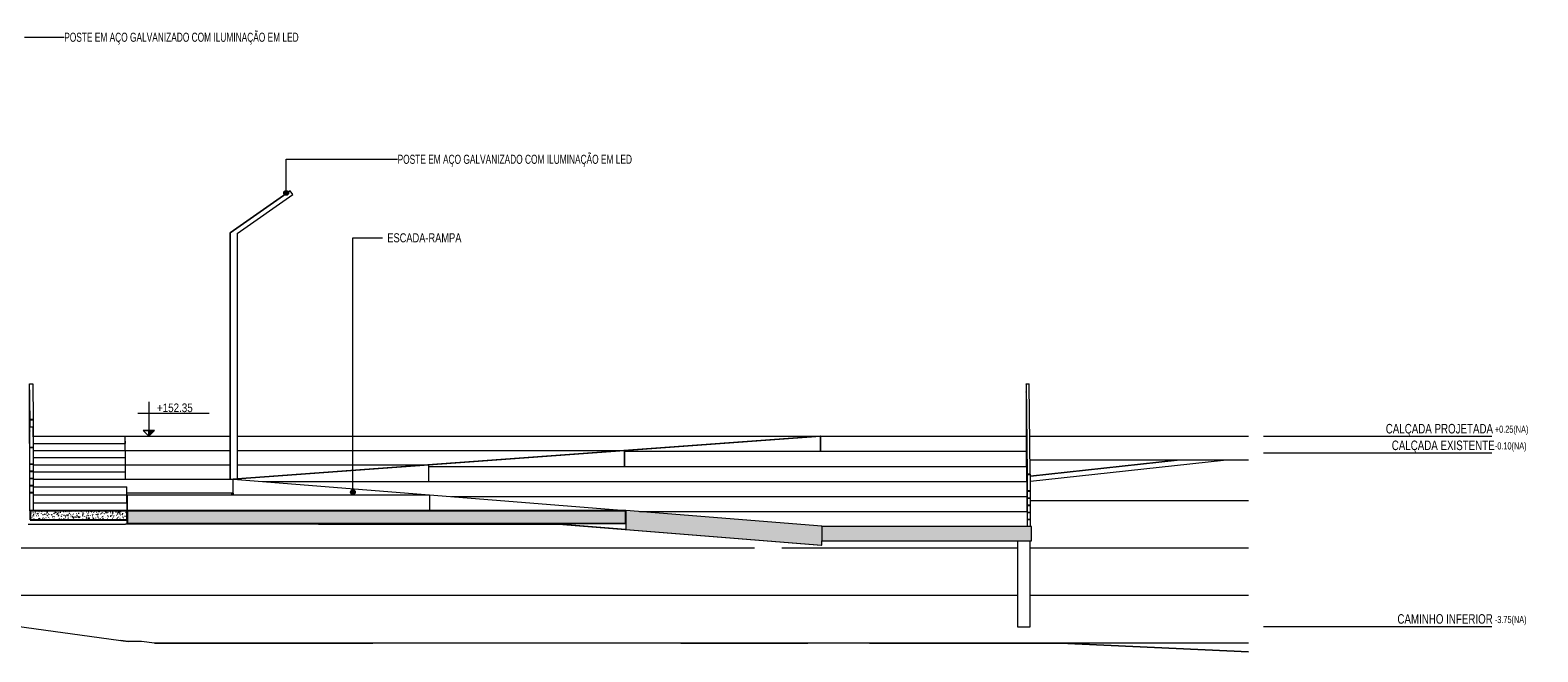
# Model space of a CAD drawing. Header units: millimetres. Extents: x 210059 to 342622, y 147607 to 161162.
# Tile 30 of 30: x 310922 to 342622, y 147817 to 160888. Entities that reach past the tile are written whole.
import ezdxf

# ---------------------------------------------------------------- set-up
doc = ezdxf.new("R2010")
doc.units = ezdxf.units.MM
for name, color, linetype, lineweight in [('A-ANNO-IDEN', 131, 'Continuous', 5), ('A-FLOR', 192, 'Continuous', 5), ('A-FLOR-LEVL', 51, 'Continuous', 5), ('A-FLOR-PATT', 8, 'Continuous', 13), ('Balaústres', 7, 'Continuous', 5), ('C-TOPO', 7, 'Continuous', 5), ('C-TOPO-MAJR', 7, 'Continuous', 5), ('C-TOPO-MINR', 7, 'Continuous', 5), ('Corrimão', 7, 'Continuous', 5), ('G-ANNO-DIMS', 111, 'Continuous', 5), ('G-ANNO-TEXT', 231, 'Continuous', 5), ('Guarda-corpos', 7, 'Continuous', 5), ('I-WALL', 2, 'Continuous', 13), ('S-COLS', 52, 'Continuous', 13), ('S-STRS', 31, 'Continuous', 5)]:
    doc.layers.add(name, color=color, linetype=linetype, lineweight=lineweight)
doc.styles.add('Swis721 Cn BT', font='swissc.ttf', dxfattribs={"height": 180})
doc.styles.add('Swis721 LtCn BT', font='swisscl.ttf', dxfattribs={"height": 200})
doc.styles.add('Swis721 LtCn BT_1', font='swisscl.ttf', dxfattribs={"height": 150})
doc.styles.add('Swis721 LtCn BT_2', font='swisscl.ttf', dxfattribs={"height": 190})
doc.styles.add('Swis721 LtCn BT_3', font='swisscl.ttf', dxfattribs={"width": 0.9, "height": 190})
pattern_1 = [(50, (253442.83, 149900), (145.7474, -12.75073), [15.24, -167.64]), (355, (253442.83, 149900), (-28.1939, 152.84588), [12.192, -134.112]), (100.451, (253454.98, 149898.94), (117.55393, 140.09374), [12.952, -142.472]), (46.184, (253442.83, 149940.64), (216.86353, -33.6342), [22.86, -251.46]), (96.636, (253460.9, 149937.84), (189.922, 197.94177), [19.428, -213.708]), (351.184, (253442.83, 149940.64), (189.92454, 197.94037), [18.288, -201.168]), (21, (253463.15, 149930.48), (121.29188, -81.81178), [15.24, -167.64]), (326, (253463.15, 149930.48), (49.44222, 147.3507), [12.192, -134.112]), (71.451, (253473.26, 149923.66), (170.73378, 65.53747), [12.952, -142.472]), (37.5, (253442.833, 149900), (2.470865, 67.643463), [6.706, -125.781, 6.706, -129.438, -134.62]), (37.5, (253442.833, 149900), (2.470865, 67.643463), [-268.63, 6.706, -127.914]), (7.5, (253442.83, 149900), (53.45543, 80.143977), [6.706, -70.917, 6.706, -122.733, -51.308]), (7.5, (253442.83, 149900), (53.45543, 80.143977), [-207.061, 6.706, -44.602]), (327.5, (253397.52, 149900), (108.47233, -4.582854), [6.706, -44.094, 6.706, -151.79, -210.312]), (327.5, (253397.52, 149900), (108.47233, -4.582854), [-209.296, 6.706, -203.606]), (317.5, (253377.2, 149900), (118.5031, 20.34169), [6.706, -59.334, 6.706, -98.552, -149.352]), (317.5, (253377.2, 149900), (118.5031, 20.34169), [-171.298, 6.706, -142.646])]

# ---------------------------------------------------------------- blocks, each defined once
blk = doc.blocks.new('Guarda-corpo - 25mm-4287838-TRECHO 1 - CORTE LONGITUDINAL')
at = {"layer": 'Balaústres', "color": 55}
for p, q in [((310913, 151450), (310913, 152547)), ((310913, 152547), (310913, 152547)), ((310913, 151450), (310913, 151450))]:
    blk.add_line(p, q, dxfattribs=at)
blk = doc.blocks.new('Guarda-corpo - 25mm-4415995-TRECHO 1 - CORTE LONGITUDINAL')
at = {"layer": 'Balaústres', "color": 55}
for p, q in [((310918, 152170), (310918, 152169)), ((310918, 150783), (310918, 152169)), ((310983, 152111), (310983, 151822)), ((310983, 151761), (310983, 151672)), ((310983, 151611), (310983, 151522)), ((310983, 151461), (310983, 151372)), ((310983, 151311), (310983, 151222)), ((310983, 151161), (310983, 150783)), ((310925, 150783), (310918, 150783)), ((310918, 150783), (310918, 150783))]:
    blk.add_line(p, q, dxfattribs=at)
blk = doc.blocks.new('Guarda-corpo - 25mm-3840656-TRECHO 1 - CORTE LONGITUDINAL')
at = {"layer": 'Balaústres', "color": 55}
for p, q in [((310914, 152461), (310914, 152460)), ((310914, 151283), (310914, 152460)), ((310917, 151283), (310914, 151283)), ((310914, 151283), (310914, 151283))]:
    blk.add_line(p, q, dxfattribs=at)
blk = doc.blocks.new('Guarda-corpo - Guarda-corpo-2996343-TRECHO 1 - CORTE LONGITUDINAL')
at = {"layer": 'Corrimão', "color": 55}
for p, q in [((310913, 152550), (310978, 152550)), ((310913, 152547), (310913, 152550)), ((310918, 152114), (310913, 152550)), ((310978, 152550), (310983, 152114)), ((310918, 151764), (310913, 152200)), ((310918, 151614), (310913, 152050)), ((310918, 151464), (310913, 151900)), ((310918, 151314), (310913, 151750)), ((310918, 151164), (310913, 151600)), ((310983, 151822), (310983, 151764)), ((310983, 151672), (310983, 151614)), ((310983, 151522), (310983, 151464)), ((310983, 151372), (310983, 151314)), ((310983, 151222), (310983, 151164))]:
    blk.add_line(p, q, dxfattribs=at)
at = {"layer": 'Corrimão', "color": 10, "lineweight": 13}
for p, q in [((310918, 152114), (310918, 152111)), ((310983, 152114), (310918, 152114)), ((310918, 152111), (310983, 152111)), ((310983, 152111), (310983, 152114)), ((310918, 151764), (310918, 151761)), ((310983, 151764), (310918, 151764)), ((310918, 151761), (310983, 151761)), ((310918, 151614), (310918, 151611)), ((310983, 151614), (310918, 151614)), ((310918, 151611), (310983, 151611)), ((310983, 151761), (310983, 151764)), ((310983, 151611), (310983, 151614)), ((310918, 151464), (310918, 151461)), ((310983, 151464), (310918, 151464)), ((310918, 151461), (310983, 151461)), ((310918, 151314), (310918, 151311)), ((310983, 151314), (310918, 151314)), ((310918, 151311), (310983, 151311)), ((310983, 151461), (310983, 151464)), ((310983, 151311), (310983, 151314)), ((310918, 151164), (310918, 151161)), ((310983, 151164), (310918, 151164)), ((310918, 151161), (310983, 151161)), ((310983, 151161), (310983, 151164))]:
    blk.add_line(p, q, dxfattribs=at)
for name in ['Guarda-corpo - 25mm-4287838-TRECHO 1 - CORTE LONGITUDINAL', 'Guarda-corpo - 25mm-3840656-TRECHO 1 - CORTE LONGITUDINAL', 'Guarda-corpo - 25mm-4415995-TRECHO 1 - CORTE LONGITUDINAL']:
    blk.add_blockref(name, (0, 0))
blk = doc.blocks.new('Guarda-corpo - 25mm-4287852-TRECHO 1 - CORTE LONGITUDINAL')
at = {"layer": 'Balaústres', "color": 55}
for p, q in [((310913, 153327), (310913, 153326)), ((310913, 152200), (310913, 153326)), ((310913, 152200), (310913, 152200))]:
    blk.add_line(p, q, dxfattribs=at)
blk = doc.blocks.new('Guarda-corpo - 25mm-4415999-TRECHO 1 - CORTE LONGITUDINAL')
at = {"layer": 'Balaústres', "color": 55}
for p in [(310916, 153117), (310916, 152550)]:
    blk.add_line(p, (310916, 153116), dxfattribs=at)
blk = doc.blocks.new('Guarda-corpo - 25mm-4415997-TRECHO 1 - CORTE LONGITUDINAL')
at = {"layer": 'Balaústres', "color": 55}
for p in [(310919, 152550), (310919, 152907)]:
    blk.add_line(p, (310919, 152907), dxfattribs=at)
blk = doc.blocks.new('Guarda-corpo - 25mm-4287848-TRECHO 1 - CORTE LONGITUDINAL')
at = {"layer": 'Balaústres', "color": 55}
for p, q in [((310911, 152200), (310911, 153447)), ((310911, 153447), (310911, 153447)), ((310913, 152200), (310911, 152200)), ((310911, 152200), (310911, 152200))]:
    blk.add_line(p, q, dxfattribs=at)
blk = doc.blocks.new('Guarda-corpo - 25mm-4287846-TRECHO 1 - CORTE LONGITUDINAL')
at = {"layer": 'Balaústres', "color": 55}
for p, q in [((310923, 152697), (310988, 152697)), ((310923, 152550), (310923, 152697)), ((310923, 152697), (310923, 152697)), ((310988, 152697), (310988, 151600)), ((310988, 152697), (310988, 152697)), ((310988, 151600), (310983, 151600))]:
    blk.add_line(p, q, dxfattribs=at)
blk = doc.blocks.new('Guarda-corpo - Guarda-corpo-2996370-TRECHO 1 - CORTE LONGITUDINAL')
at = {"layer": 'Corrimão', "color": 55}
for p, q in [((310911, 153450), (310976, 153450)), ((310911, 153447), (310911, 153450)), ((310923, 152700), (310911, 153450)), ((310976, 153450), (310988, 152700)), ((310920, 152550), (310911, 153100)), ((310917, 152550), (310911, 152950)), ((310915, 152550), (310911, 152800)), ((310913, 152508), (310911, 152650)), ((310913, 152358), (310911, 152500)), ((310923, 152700), (310923, 152697)), ((310988, 152700), (310923, 152700)), ((310988, 152697), (310988, 152700))]:
    blk.add_line(p, q, dxfattribs=at)
for name in ['Guarda-corpo - 25mm-4287848-TRECHO 1 - CORTE LONGITUDINAL', 'Guarda-corpo - 25mm-4287852-TRECHO 1 - CORTE LONGITUDINAL', 'Guarda-corpo - 25mm-4415999-TRECHO 1 - CORTE LONGITUDINAL', 'Guarda-corpo - 25mm-4415997-TRECHO 1 - CORTE LONGITUDINAL', 'Guarda-corpo - 25mm-4287846-TRECHO 1 - CORTE LONGITUDINAL']:
    blk.add_blockref(name, (0, 0))
blk = doc.blocks.new('Rampa - Rampa-3086194-TRECHO 1 - CORTE LONGITUDINAL')
at = {"layer": 'A-FLOR-LEVL'}
for p, q in [((327531, 152350), (323406, 152050)), ((323417, 152050), (327542, 152350)), ((327542, 152350), (327531, 152350)), ((327542, 152350), (327542, 152033)), ((323410, 152050), (319285, 151750)), ((319301, 151750), (323421, 152050)), ((323421, 152050), (323417, 152050)), ((323421, 151717), (323421, 152050)), ((319289, 151750), (315278, 151458)), ((315278, 151457), (319305, 151750)), ((319305, 151750), (319301, 151750)), ((319305, 151400), (319305, 151750)), ((315164, 151117), (315164, 151150)), ((315175, 151117), (315175, 151150))]:
    blk.add_line(p, q, dxfattribs=at)
blk = doc.blocks.new('Guarda-corpo - 25mm-4287882-TRECHO 1 - CORTE LONGITUDINAL')
at = {"layer": 'Balaústres', "color": 55}
for q in [(331861, 152033), (331861, 153447)]:
    blk.add_line((331861, 153447), q, dxfattribs=at)
blk = doc.blocks.new('Guarda-corpo - 25mm-V82-TRECHO 1 - CORTE LONGITUDINAL')
at = {"layer": 'Balaústres', "color": 55}
for p, q in [((331888, 151547), (331888, 150450)), ((331888, 151547), (331888, 151547)), ((331953, 151200), (331953, 151547)), ((331953, 151050), (331953, 151197)), ((331953, 150900), (331953, 151047)), ((331953, 150750), (331953, 150897)), ((331953, 150600), (331953, 150747)), ((331953, 150450), (331953, 150597))]:
    blk.add_line(p, q, dxfattribs=at)
blk = doc.blocks.new('Guarda-corpo - 25mm-V83-TRECHO 1 - CORTE LONGITUDINAL')
at = {"layer": 'Balaústres', "color": 55}
for q in [(331885, 150450), (331885, 151547)]:
    blk.add_line((331885, 151547), q, dxfattribs=at)
blk = doc.blocks.new('Guarda-corpo - 25mm-4287880-TRECHO 1 - CORTE LONGITUDINAL')
at = {"layer": 'Balaústres', "color": 55}
for p, q in [((331882, 151772), (331882, 151773)), ((331882, 151772), (331882, 150676)), ((331882, 150676), (331883, 150676)), ((331882, 150676), (331882, 150676))]:
    blk.add_line(p, q, dxfattribs=at)
blk = doc.blocks.new('Guarda-corpo - 25mm-4402859-TRECHO 1 - CORTE LONGITUDINAL')
at = {"layer": 'Balaústres', "color": 55}
for q in [(331878, 150767), (331878, 152024)]:
    blk.add_line((331878, 152024), q, dxfattribs=at)
blk = doc.blocks.new('Guarda-corpo - 25mm-4416005-TRECHO 1 - CORTE LONGITUDINAL')
at = {"layer": 'Balaústres', "color": 55}
for q in [(331875, 152276), (331875, 151083)]:
    blk.add_line((331875, 152275), q, dxfattribs=at)
blk = doc.blocks.new('Guarda-corpo - 25mm-4416007-TRECHO 1 - CORTE LONGITUDINAL')
at = {"layer": 'Balaústres', "color": 55}
for q in [(331872, 152527), (331872, 151400)]:
    blk.add_line((331872, 152526), q, dxfattribs=at)
blk = doc.blocks.new('Guarda-corpo - 25mm-4402863-TRECHO 1 - CORTE LONGITUDINAL')
at = {"layer": 'Balaústres', "color": 55}
for q in [(331869, 151400), (331869, 152778)]:
    blk.add_line((331869, 152778), q, dxfattribs=at)
blk = doc.blocks.new('Guarda-corpo - 25mm-4416009-TRECHO 1 - CORTE LONGITUDINAL')
at = {"layer": 'Balaústres', "color": 55}
for q in [(331866, 153030), (331866, 151717)]:
    blk.add_line((331866, 153029), q, dxfattribs=at)
blk = doc.blocks.new('Guarda-corpo - 25mm-4416011-TRECHO 1 - CORTE LONGITUDINAL')
at = {"layer": 'Balaústres', "color": 55}
for q in [(331863, 153281), (331863, 152033)]:
    blk.add_line((331863, 153280), q, dxfattribs=at)
blk = doc.blocks.new('Guarda-corpo - Guarda-corpo-3448641-TRECHO 1 - CORTE LONGITUDINAL')
at = {"layer": 'Corrimão', "color": 55}
for p, q in [((331861, 153450), (331884, 151550)), ((331861, 153447), (331861, 153450)), ((331861, 153450), (331926, 153450)), ((331949, 151550), (331926, 153450)), ((331861, 153100), (331884, 151200)), ((331861, 152950), (331884, 151050)), ((331861, 152800), (331884, 150900)), ((331861, 152650), (331884, 150750)), ((331861, 152500), (331884, 150600)), ((331884, 151550), (331889, 151550)), ((331884, 151550), (331884, 151547)), ((331884, 151547), (331888, 151547)), ((331884, 151200), (331888, 151200)), ((331884, 151200), (331884, 151197)), ((331884, 151197), (331888, 151197)), ((331884, 151050), (331888, 151050)), ((331884, 151050), (331884, 151047)), ((331884, 151047), (331888, 151047)), ((331884, 150900), (331888, 150900)), ((331884, 150900), (331884, 150897)), ((331884, 150897), (331888, 150897)), ((331884, 150750), (331888, 150750)), ((331884, 150750), (331884, 150747)), ((331884, 150747), (331888, 150747)), ((331884, 150600), (331888, 150600)), ((331884, 150600), (331884, 150597)), ((331884, 150597), (331888, 150597))]:
    blk.add_line(p, q, dxfattribs=at)
at = {"layer": 'Corrimão', "color": 10, "lineweight": 13}
for p, q in [((331954, 151550), (331889, 151550)), ((331889, 151550), (331889, 151547)), ((331889, 151547), (331954, 151547)), ((331954, 151547), (331954, 151550)), ((331954, 151200), (331889, 151200)), ((331889, 151200), (331889, 151197)), ((331889, 151197), (331954, 151197)), ((331954, 151050), (331889, 151050)), ((331889, 151050), (331889, 151047)), ((331889, 151047), (331954, 151047)), ((331954, 150900), (331889, 150900)), ((331889, 150900), (331889, 150897)), ((331889, 150897), (331954, 150897)), ((331954, 151197), (331954, 151200)), ((331954, 151047), (331954, 151050)), ((331954, 150897), (331954, 150900)), ((331954, 150750), (331889, 150750)), ((331889, 150750), (331889, 150747)), ((331889, 150747), (331954, 150747)), ((331954, 150600), (331889, 150600)), ((331889, 150600), (331889, 150597)), ((331889, 150597), (331954, 150597)), ((331954, 150747), (331954, 150750)), ((331954, 150597), (331954, 150600))]:
    blk.add_line(p, q, dxfattribs=at)
for name in ['Guarda-corpo - 25mm-4287882-TRECHO 1 - CORTE LONGITUDINAL', 'Guarda-corpo - 25mm-4416011-TRECHO 1 - CORTE LONGITUDINAL', 'Guarda-corpo - 25mm-4416009-TRECHO 1 - CORTE LONGITUDINAL', 'Guarda-corpo - 25mm-4402863-TRECHO 1 - CORTE LONGITUDINAL', 'Guarda-corpo - 25mm-4416007-TRECHO 1 - CORTE LONGITUDINAL', 'Guarda-corpo - 25mm-4416005-TRECHO 1 - CORTE LONGITUDINAL', 'Guarda-corpo - 25mm-4402859-TRECHO 1 - CORTE LONGITUDINAL', 'Guarda-corpo - 25mm-4287880-TRECHO 1 - CORTE LONGITUDINAL', 'Guarda-corpo - 25mm-V83-TRECHO 1 - CORTE LONGITUDINAL', 'Guarda-corpo - 25mm-V82-TRECHO 1 - CORTE LONGITUDINAL']:
    blk.add_blockref(name, (0, 0))
blk = doc.blocks.new('Rampa - Rampa-3750803-TRECHO 1 - CORTE LONGITUDINAL')
at = {"layer": 'A-FLOR-LEVL'}
h = blk.add_hatch(dxfattribs=at)
h.set_pattern_fill('FP3_17', color=256, style=0, pattern_type=2)
h.set_pattern_definition(pattern_1)
h.paths.add_polyline_path([(327570, 150059), (327570, 150460), (323445, 150790), (323445, 150389), (327273, 150083)], flags=0)
for p, q in [((315191, 151450), (319316, 151120)), ((315179, 151150), (315179, 151117)), ((315191, 151150), (315191, 151117)), ((319316, 151120), (319319, 151120)), ((319316, 151117), (319316, 151120)), ((319319, 151120), (323444, 150790)), ((319319, 151120), (319319, 150783)), ((323444, 150790), (323445, 150790)), ((323444, 150790), (323444, 150783)), ((321856, 150515), (323433, 150389)), ((323444, 150389), (321867, 150515)), ((323433, 150389), (323437, 150389)), ((323437, 150389), (327562, 150059)), ((323444, 150514), (323444, 150389)), ((323445, 150389), (323444, 150389)), ((327562, 150059), (327570, 150059))]:
    blk.add_line(p, q, dxfattribs=at)
at = {"layer": 'A-FLOR-LEVL', "lineweight": 13}
for p, q in [((327570, 150460), (323445, 150790)), ((323445, 150790), (323445, 150389)), ((323445, 150389), (327570, 150059)), ((327570, 150450), (327570, 150460)), ((327570, 150059), (327570, 150150))]:
    blk.add_line(p, q, dxfattribs=at)
blk = doc.blocks.new('_EST_ PILAR METÁLICO COM ILUMINAÇÃO - 150 x 150-4199396-TRECHO 1 - CORTE LONGITUDINAL')
at = {"layer": 'S-COLS'}
for p, q in [((315127, 156629), (316388, 157512)), ((316388, 157512), (315128, 156629)), ((315278, 156612), (316446, 157430)), ((316446, 157430), (316388, 157512)), ((316388, 157512), (316388, 157512)), ((315128, 156629), (315127, 156629)), ((315127, 156629), (315127, 151450)), ((315128, 151450), (315128, 156629)), ((315278, 156612), (315278, 151450)), ((315278, 151450), (315191, 151450))]:
    blk.add_line(p, q, dxfattribs=at)
blk = doc.blocks.new('Elevações de ponto - CORTE-427733-TRECHO 1 - CORTE LONGITUDINAL')
at = {"layer": 'G-ANNO-DIMS'}
blk.add_hatch(color=256, dxfattribs=at).paths.add_polyline_path([(289671, 148570), (289552, 148450), (289552, 148570)], flags=0)
for p, q in [((289552, 149172), (289552, 148450)), ((289319, 148935), (290819, 148935)), ((289432, 148570), (289552, 148570)), ((289552, 148450), (289432, 148570)), ((289432, 148570), (289552, 148450)), ((289552, 148570), (289432, 148570)), ((289552, 148450), (289552, 148570)), ((289671, 148570), (289552, 148570)), ((289552, 148570), (289552, 148450)), ((289552, 148450), (289671, 148570))]:
    blk.add_line(p, q, dxfattribs=at)

msp = doc.modelspace()

# ---------------------------------------------------------------- hatches: boundary and pattern name
at = {"layer": 'A-ANNO-IDEN'}
h = msp.add_hatch(color=256, dxfattribs=at)
edge = h.paths.add_edge_path(flags=0)
edge.add_arc((316305, 157466), 50, 0, 360)
at = {"layer": 'A-FLOR-PATT', "lineweight": 5}
h = msp.add_hatch(dxfattribs=at)
h.set_pattern_fill('FP3_17', color=256, style=0, pattern_type=2)
h.set_pattern_definition(pattern_1)
h.paths.add_polyline_path([(327570, 150150), (331979, 150150), (331979, 150450), (327570, 150450), (327570, 150389)], flags=0)
at = {"layer": 'G-ANNO-TEXT'}
h = msp.add_hatch(color=7, dxfattribs=at)
edge = h.paths.add_edge_path(flags=0)
edge.add_arc((317708, 151176), 50, 0, 360)
at = {"layer": 'S-STRS'}
h = msp.add_hatch(dxfattribs=at)
h.set_pattern_fill('FP3_17', color=256, style=0, pattern_type=2)
h.set_pattern_definition(pattern_1)
h.paths.add_polyline_path([(312821, 150593), (312961, 150593), (312960, 150783), (310925, 150783), (310925, 150593), (311833, 150593)], flags=0)
h = msp.add_hatch(dxfattribs=at)
h.set_pattern_fill('FP3_17', color=256, style=0, pattern_type=2)
h.set_pattern_definition(pattern_1)
h.paths.add_polyline_path([(323445, 150514), (323444, 150783), (312961, 150783), (312961, 150522), (323444, 150514)], flags=0)

# ---------------------------------------------------------------- linework, layer by layer
at = {"layer": 'A-ANNO-IDEN'}
for p, q in [((310802, 160743), (311639, 160743)), ((316305, 158177), (318648, 158177)), ((316305, 157466), (316305, 158177))]:
    msp.add_line(p, q, dxfattribs=at)
msp.add_circle((316305, 157466), 50, dxfattribs=at)
at = {"layer": 'A-FLOR'}
for p, q in [((310988, 152350), (312918, 152350)), ((327531, 152350), (331861, 152350)), ((327542, 152033), (327542, 152350)), ((331939, 152350), (336536, 152350)), ((336536, 151850), (331946, 151850)), ((310983, 151450), (315191, 151450)), ((315191, 151150), (315191, 151450)), ((315191, 151150), (312957, 151150))]:
    msp.add_line(p, q, dxfattribs=at)
at = {"layer": 'A-FLOR', "lineweight": 13}
for p, q in [((331979, 150450), (327570, 150450)), ((327570, 150450), (327570, 150150)), ((331979, 150150), (331979, 150450)), ((327570, 150150), (331979, 150150))]:
    msp.add_line(p, q, dxfattribs=at)
at = {"layer": 'A-FLOR-LEVL'}
for p, q in [((336854, 152350), (341654, 152350)), ((336854, 152000), (341654, 152000)), ((336854, 148350), (341654, 148350))]:
    msp.add_line(p, q, dxfattribs=at)
at = {"layer": 'C-TOPO'}
for p, q in [((331953, 151407), (336011, 151850)), ((331953, 151513), (335040, 151850)), ((331953, 151407), (336011, 151850)), ((335040, 151850), (331953, 151513)), ((310883, 150500), (312928, 150500)), ((316984, 150500), (312928, 150500)), ((316469, 150500), (316365, 150519)), ((316469, 150500), (316459, 150502)), ((316984, 150500), (320989, 150500)), ((320989, 150500), (322042, 150500)), ((309584, 148503), (312982, 148035)), ((313124, 148032), (312982, 148035)), ((313267, 148036), (313124, 148032)), ((313539, 148000), (313267, 148036)), ((313539, 148000), (316935, 148000)), ((313539, 148000), (313552, 148000)), ((316935, 148000), (318128, 148000)), ((320809, 148000), (318128, 148000)), ((322722, 148000), (320809, 148000)), ((324602, 148000), (322722, 148000)), ((324602, 148000), (327273, 148000)), ((328571, 148000), (327273, 148000)), ((328571, 148000), (331688, 148000)), ((331688, 148000), (332582, 148000)), ((332582, 148000), (336535, 147817)), ((333111, 148000), (332582, 148000)), ((333110, 148000), (333111, 148000))]:
    msp.add_line(p, q, dxfattribs=at)
at = {"layer": 'C-TOPO', "lineweight": 13}
for p, q in [((312982, 148035), (312821, 148057)), ((313124, 148032), (312982, 148035)), ((313267, 148036), (313124, 148032)), ((313539, 148000), (313267, 148036)), ((316935, 148000), (313539, 148000)), ((318128, 148000), (316935, 148000)), ((320809, 148000), (318128, 148000)), ((322722, 148000), (320809, 148000)), ((324602, 148000), (322722, 148000)), ((327273, 148000), (324602, 148000)), ((328571, 148000), (327273, 148000)), ((331688, 148000), (328571, 148000)), ((332582, 148000), (331688, 148000)), ((336535, 147817), (332582, 148000))]:
    msp.add_line(p, q, dxfattribs=at)
at = {"layer": 'C-TOPO-MAJR'}
for p, q in [((320800, 150000), (318130, 150000)), ((322152, 150000), (320800, 150000)), ((334093, 150000), (331939, 150000))]:
    msp.add_line(p, q, dxfattribs=at)
at = {"layer": 'C-TOPO-MAJR', "flags": 128}
for points in [[(314073, 150000), (312722, 150000), (309961, 150000), (308618, 150000)], [(318130, 150000), (316777, 150000), (314073, 150000)], [(326150, 150000), (324809, 150000), (322152, 150000)], [(331668, 150000), (328026, 150000), (326726, 150000)], [(336535, 150000), (335463, 150000), (334207, 150000), (334093, 150000)]]:
    msp.add_lwpolyline(points, dxfattribs=at)
at = {"layer": 'C-TOPO-MINR'}
for p, q in [((331953, 151000), (335785, 151000)), ((320422, 149000), (316363, 149000)), ((324478, 149000), (320422, 149000)), ((328501, 149000), (324478, 149000)), ((331680, 149000), (328501, 149000)), ((336535, 148000), (333111, 148000))]:
    msp.add_line(p, q, dxfattribs=at)
at = {"layer": 'C-TOPO-MINR', "flags": 128}
for points in [[(335785, 151000), (336014, 151000), (336535, 151000)], [(316363, 149000), (312309, 149000), (308282, 149000)], [(336535, 149000), (334287, 149000), (332400, 149000), (331939, 149000)]]:
    msp.add_lwpolyline(points, dxfattribs=at)
at = {"layer": 'G-ANNO-TEXT', "color": 7}
for p, q in [((317708, 156522), (318332, 156522)), ((317708, 151176), (317708, 156522))]:
    msp.add_line(p, q, dxfattribs=at)
msp.add_circle((317708, 151176), 50, dxfattribs=at)
at = {"layer": 'I-WALL'}
for p, q in [((331689, 148336), (331689, 150150)), ((331939, 150150), (331939, 148336)), ((331939, 148336), (331686, 148336))]:
    msp.add_line(p, q, dxfattribs=at)
at = {"layer": 'S-STRS'}
for p, q in [((310988, 152200), (312922, 152200)), ((312918, 152350), (312922, 152350)), ((312918, 152250), (312918, 152200)), ((312922, 152350), (315127, 152350)), ((312922, 152050), (312922, 152350)), ((312922, 152050), (312922, 152200)), ((315278, 152350), (323406, 152350)), ((323406, 152350), (327531, 152350)), ((310988, 152050), (312925, 152050)), ((310988, 151900), (312926, 151900)), ((312925, 151900), (312925, 152050)), ((312926, 152050), (315127, 152050)), ((312926, 151750), (312926, 152050)), ((312926, 151750), (312926, 151900)), ((315278, 152050), (319285, 152050)), ((319285, 152050), (323410, 152050)), ((323421, 152033), (331866, 152033)), ((323421, 152033), (323421, 151717)), ((310988, 151750), (312929, 151750)), ((310988, 151600), (312930, 151600)), ((312929, 151600), (312929, 151750)), ((312930, 151750), (315127, 151750)), ((312930, 151450), (312930, 151750)), ((312930, 151450), (312930, 151600)), ((315278, 151750), (319289, 151750)), ((319300, 151717), (331869, 151717)), ((319300, 151717), (319300, 151400)), ((310983, 151283), (312957, 151283)), ((312957, 151117), (312957, 151283)), ((315816, 151400), (319304, 151400)), ((319304, 151400), (331874, 151400)), ((310983, 151117), (312958, 151117)), ((310983, 150950), (312959, 150950)), ((312958, 150950), (312958, 151117)), ((312958, 151117), (312960, 151117)), ((312959, 150783), (312959, 150950)), ((312960, 151117), (312960, 150783)), ((312960, 151117), (319319, 151117)), ((319319, 151117), (319319, 150783)), ((319778, 151083), (323433, 151083)), ((323433, 151083), (331878, 151083)), ((310922, 150733), (310923, 150593)), ((310923, 150593), (310925, 150593)), ((310923, 150593), (310923, 150593)), ((312960, 150593), (312960, 150588)), ((312960, 150588), (312961, 150522)), ((323737, 150767), (331882, 150767))]:
    msp.add_line(p, q, dxfattribs=at)
at = {"layer": 'S-STRS', "lineweight": 25}
for p, q in [((312961, 150783), (310925, 150783)), ((310925, 150783), (310925, 150593)), ((310925, 150593), (312961, 150593)), ((312961, 150593), (312961, 150783)), ((323445, 150783), (312961, 150783)), ((312961, 150783), (312961, 150522)), ((323445, 150514), (323445, 150783)), ((312961, 150522), (323445, 150514))]:
    msp.add_line(p, q, dxfattribs=at)

# ---------------------------------------------------------------- block references
at = {"layer": 'A-FLOR-LEVL'}
for name in ['Rampa - Rampa-3086194-TRECHO 1 - CORTE LONGITUDINAL', 'Rampa - Rampa-3750803-TRECHO 1 - CORTE LONGITUDINAL']:
    msp.add_blockref(name, (0, 0), dxfattribs=at)
at = {"layer": 'G-ANNO-DIMS'}
msp.add_blockref('Elevações de ponto - CORTE-427733-TRECHO 1 - CORTE LONGITUDINAL', (23867, 3900), dxfattribs=at)
at = {"layer": 'Guarda-corpos', "color": 55}
for name in ['Guarda-corpo - Guarda-corpo-2996370-TRECHO 1 - CORTE LONGITUDINAL', 'Guarda-corpo - Guarda-corpo-3448641-TRECHO 1 - CORTE LONGITUDINAL', 'Guarda-corpo - Guarda-corpo-2996343-TRECHO 1 - CORTE LONGITUDINAL']:
    msp.add_blockref(name, (0, 0), dxfattribs=at)
at = {"layer": 'S-COLS'}
msp.add_blockref('_EST_ PILAR METÁLICO COM ILUMINAÇÃO - 150 x 150-4199396-TRECHO 1 - CORTE LONGITUDINAL', (0, 0), dxfattribs=at)

# ---------------------------------------------------------------- texts
at = {"layer": 'A-ANNO-IDEN', "char_height": 190, "width": 6111.26, "attachment_point": 1, "style": 'Swis721 LtCn BT_3'}
for insert in [(311639, 160834), (318648, 158268)]:
    msp.add_mtext('POSTE EM AÇO GALVANIZADO COM ILUMINAÇÃO EM LED', dxfattribs=dict(at, insert=insert))
at = {"layer": 'A-FLOR-LEVL', "attachment_point": 1}
for s, insert, char_height, width, style in [('CALÇADA PROJETADA', (339424, 152609), 200, 2621.52, 'Swis721 LtCn BT'), ('+0.25(NA)', (341718, 152572), 150, 978.06, 'Swis721 LtCn BT_1'), ('CALÇADA EXISTENTE', (339550, 152259), 200, 2469.2, 'Swis721 LtCn BT'), ('-0.10(NA)', (341718, 152222), 150, 865.82, 'Swis721 LtCn BT_1'), ('CAMINHO INFERIOR', (339669, 148609), 200, 2324.89, 'Swis721 LtCn BT'), ('-3.75(NA)', (341718, 148572), 150, 865.82, 'Swis721 LtCn BT_1')]:
    msp.add_mtext(s, dxfattribs=dict(at, insert=insert, char_height=char_height, width=width, style=style))
at = {"layer": 'G-ANNO-DIMS', "insert": (313589, 153038), "char_height": 180, "width": 1031.26, "attachment_point": 1, "line_spacing_factor": 0.961347, "style": 'Swis721 Cn BT'}
msp.add_mtext('+152.35', dxfattribs=at)
at = {"layer": 'G-ANNO-TEXT', "color": 7, "insert": (318432, 156617), "char_height": 190, "width": 1964.13, "attachment_point": 1, "style": 'Swis721 LtCn BT_2'}
msp.add_mtext('ESCADA-RAMPA', dxfattribs=at)

doc.saveas('drawing.dxf')
